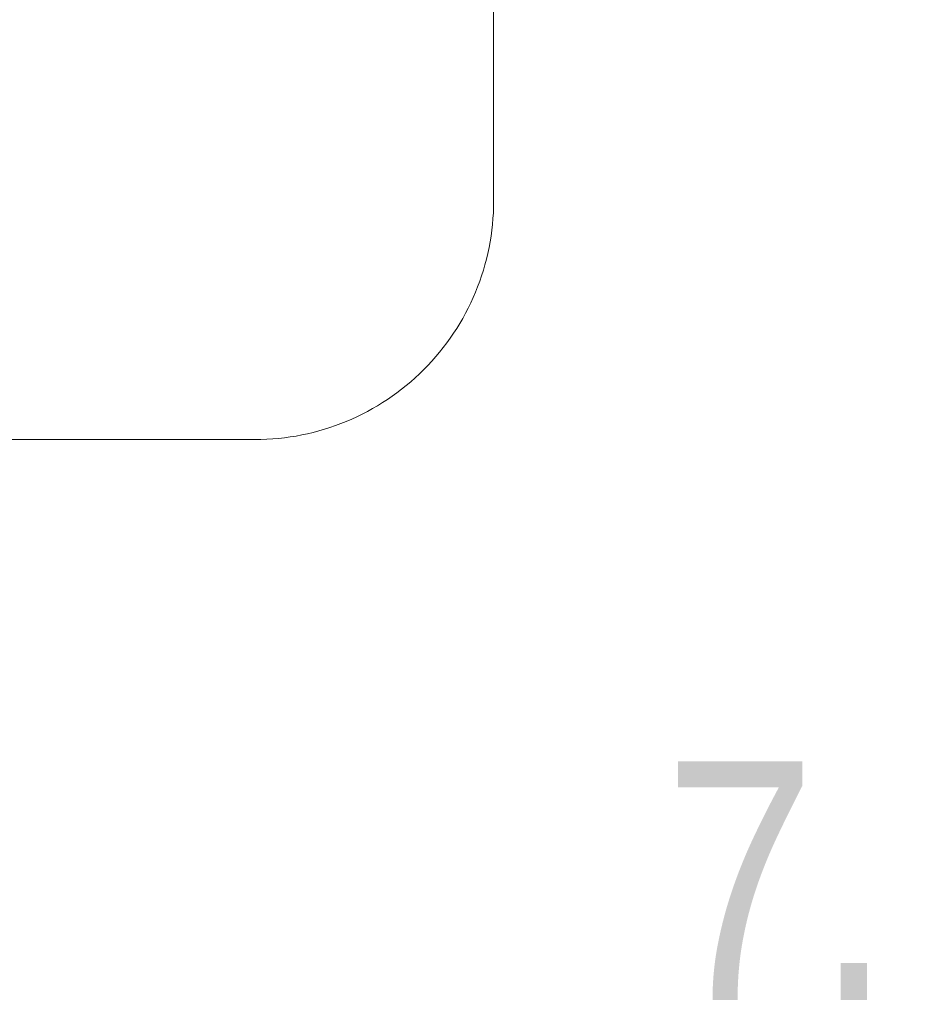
# Model space of a CAD drawing. Header units: inches. Extents: x -32 to 818, y -661 to 218.
# Tile 7 of 256: x 477.07 to 480.8, y 9.2 to 13.33. Entities that reach past the tile are written whole.
import ezdxf

# ---------------------------------------------------------------- set-up
doc = ezdxf.new("R2010")
doc.units = ezdxf.units.IN
doc.header["$LTSCALE"] = 0.01
doc.header["$MEASUREMENT"] = 0
doc.layers.add('_A OPIS', color=3, linetype='Continuous', lineweight=9)
doc.layers.add('_at_zabawki_', color=240, linetype='Continuous', lineweight=5)
doc.styles.add('ARIAL', font='arial.ttf', dxfattribs={"height": 1})

# ---------------------------------------------------------------- blocks, each defined once
blk = doc.blocks.new('zw$2CA8')
at = {"layer": '_at_zabawki_', "elevation": -4.5}
blk.add_lwpolyline([(-6744.2, 7698.3), (955.8, 7698.3, -0.414214), (1955.8, 6698.3), (1955.8, -1001.7, -0.414214), (955.8, -2001.7), (-6744.2, -2001.7, -0.414214), (-7744.2, -1001.7), (-7744.2, 6698.3, -0.414214)], format="xyb", close=True, dxfattribs=at)

msp = doc.modelspace()

# ---------------------------------------------------------------- block references
at = {"layer": '_at_zabawki_', "linetype": 'Continuous', "xscale": 0.001, "yscale": 0.001, "zscale": 0.001}
msp.add_blockref('zw$2CA8', (477.0952, 13.5689, 0.0045), dxfattribs=at)

# ---------------------------------------------------------------- texts
at = {"layer": '_A OPIS', "linetype": 'Continuous', "insert": (479.7641, 10.2193), "char_height": 1, "width": 25.674505, "attachment_point": 1, "style": 'ARIAL'}
msp.add_mtext('{\\fArial Narrow|b0|i0|c238|p34;7.}', dxfattribs=at)

doc.saveas('drawing.dxf')
